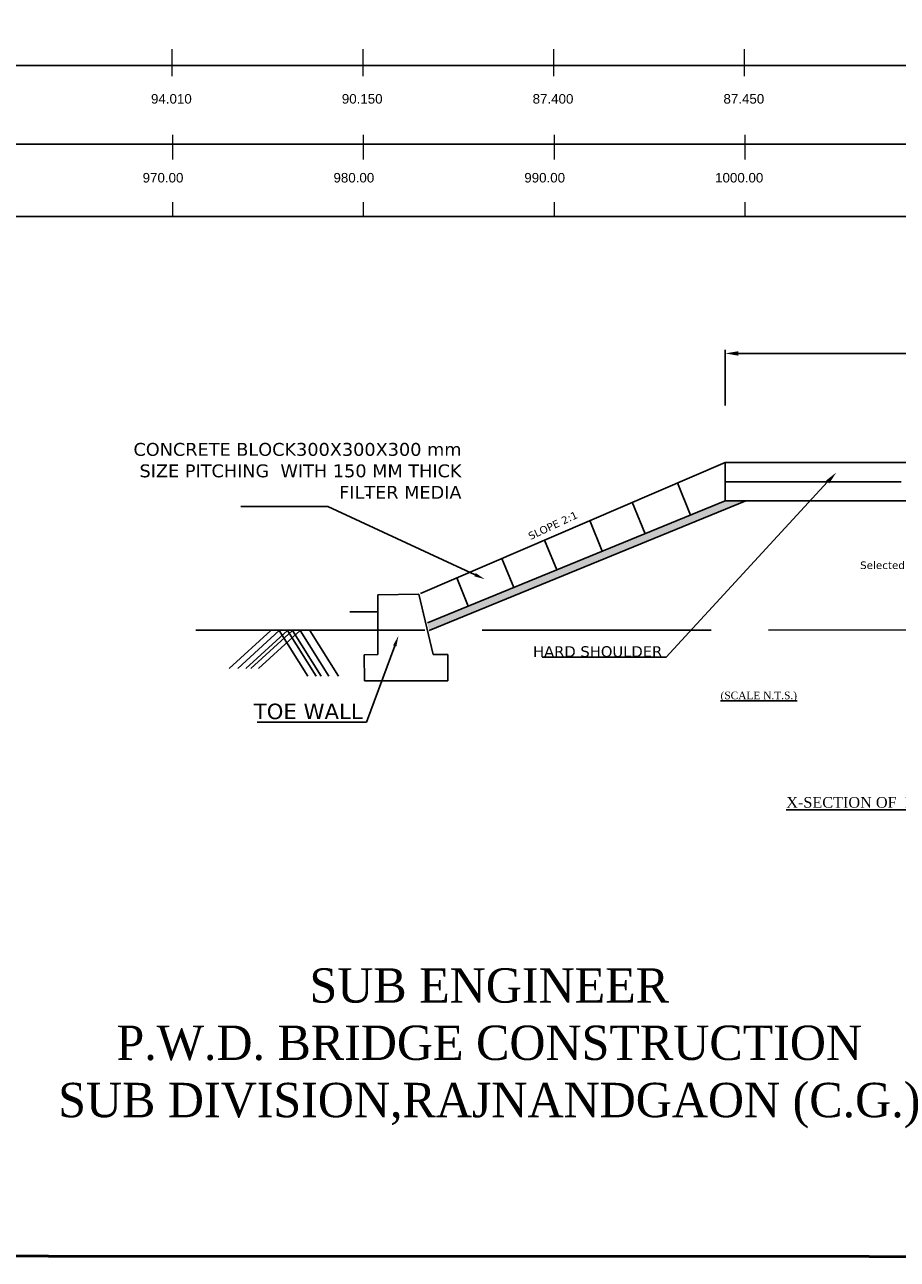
# Model space of a CAD drawing. Header units: inches. Extents: x 4474 to 5118, y -3870 to -3599.
# Tile 3 of 7: x 4730 to 4776, y -3870 to -3806. Entities that reach past the tile are written whole.
import ezdxf
from ezdxf import colors
from ezdxf.entities.mleader import LeaderData, LeaderLine
from ezdxf.math import Vec2, Vec3

# ---------------------------------------------------------------- set-up
doc = ezdxf.new("R2010")
doc.units = ezdxf.units.IN
doc.header["$MEASUREMENT"] = 0
doc.linetypes.add('ACAD_ISO02W100', pattern=[15, 12, -3])
doc.styles.get("Standard").update_dxf_attribs({"font": 'verdana.ttf'})
doc.styles.add('WMF-Arial0', font='arial.ttf')
doc.dimstyles.get("Standard").update_dxf_attribs({"dimtxt": 1, "dimasz": 0.7, "dimexe": 0.18, "dimexo": 0.0625, "dimgap": 0.09, "dimtad": 0, "dimtih": 1, "dimtoh": 1, "dimdec": 3, "dimzin": 0, "dimdsep": 46, "dimtxsty": 'Standard', "dimcen": 0.09, "dimadec": 0, "dimazin": 0, "dimtfac": 1, "dimtdec": 3, "dimtofl": 0, "dimtmove": 0, "dimatfit": 3, "dimfxl": 0, "dimtolj": 1, "dimtzin": 0, "dimarcsym": 0})

# ---------------------------------------------------------------- blocks, each defined once
blk = doc.blocks.new('*D3')
at = {"color": 0, "lineweight": -2, "transparency": 16777216}
for p, q in [((4766.97, -3825.698), (4766.97, -3822.782)), ((4767.67, -3822.962), (4781.899, -3822.962)), ((4801.145, -3822.962), (4786.915, -3822.962)), ((4801.845, -3825.698), (4801.845, -3822.782))]:
    blk.add_line(p, q, dxfattribs=at)
at = {"color": 0, "lineweight": 25, "transparency": 16777216}
for points in [[(4767.67, -3822.845), (4767.67, -3823.079), (4766.97, -3822.962)], [(4801.145, -3822.845), (4801.145, -3823.079), (4801.845, -3822.962)]]:
    blk.add_solid(points, dxfattribs=at)
at = {"layer": 'Defpoints', "color": 0, "lineweight": 25, "transparency": 16777216}
for p in [(4801.845, -3822.962), (4766.97, -3825.76), (4801.845, -3825.76)]:
    blk.add_point(p, dxfattribs=at)
at = {"color": 0, "transparency": 16777216, "insert": (4784.407, -3822.962), "char_height": 1, "attachment_point": 5}
blk.add_mtext('\\A1;12.00M', dxfattribs=at)

msp = doc.modelspace()

# ---------------------------------------------------------------- hatches: boundary and pattern name
h = msp.add_hatch()
h.set_pattern_fill('HONEY', color=256, scale=0.9, style=0)
h.set_pattern_definition([(0, (4768.05552, -3830.69284), (0.16875, 0.09742786), [0.1125, -0.225]), (120, (4768.05552, -3830.69284), (-0.16875, 0.09742786), [0.1125, -0.225]), (60, (4768.05552, -3830.69284), (4e-10, 0.1948557), [-0.225, 0.1125])])
h.paths.add_polyline_path([(4768.0555, -3830.6928), (4766.9699, -3830.6928), (4751.3695, -3837.0706), (4751.4651, -3837.4753)])

# ---------------------------------------------------------------- linework, layer by layer
at = {"color": 2, "lineweight": 5}
for p, q in [((4737.9776, -3807.0223), (4737.9776, -3808.4334)), ((4747.9776, -3807.0223), (4747.9776, -3808.4334)), ((4757.9776, -3807.0223), (4757.9776, -3808.4334)), ((4767.9776, -3807.0223), (4767.9776, -3808.4334)), ((4738.005, -3811.5106), (4738.005, -3812.8017)), ((4748.005, -3811.5106), (4748.005, -3812.8017)), ((4758.005, -3811.5106), (4758.005, -3812.8017)), ((4768.005, -3811.5106), (4768.005, -3812.8017)), ((4738.005, -3815.032), (4738.005, -3815.7831)), ((4748.005, -3815.032), (4748.005, -3815.7831)), ((4758.005, -3815.032), (4758.005, -3815.7831)), ((4768.005, -3815.032), (4768.005, -3815.7831))]:
    msp.add_line(p, q, dxfattribs=at)
for p, q in [((4483.5056, -3807.876), (5110.4783, -3807.876)), ((4483.5056, -3812.0004), (5110.5056, -3812.0004)), ((4483.5056, -3815.7837), (5110.5056, -3815.7819)), ((4766.9699, -3828.6678), (4751.0069, -3835.536)), ((4766.9699, -3828.6678), (4801.8449, -3828.6678)), ((4764.4734, -3829.7419), (4765.164, -3831.4311)), ((4776.1949, -3829.6918), (4766.9699, -3829.6918)), ((4766.9699, -3830.6928), (4751.3695, -3837.0706)), ((4768.0555, -3830.6928), (4751.4651, -3837.4753)), ((4762.105, -3830.761), (4762.7777, -3832.4067)), ((4766.9699, -3830.6928), (4801.8449, -3830.6928)), ((4759.8754, -3831.7203), (4760.5314, -3833.325)), ((4757.5069, -3832.7393), (4758.1452, -3834.3006)), ((4755.2773, -3833.6986), (4755.8989, -3835.2189)), ((4752.9089, -3834.7176), (4753.5126, -3836.1944))]:
    msp.add_line(p, q)
at = {"linetype": 'ACAD_ISO02W100'}
for p, q in [((4766.9699, -3828.6678), (4766.9699, -3830.6928)), ((4748.775, -3835.6105), (4750.9289, -3835.5695)), ((4751.6784, -3838.7413), (4750.9289, -3835.5695)), ((4748.77, -3835.6106), (4748.77, -3838.7413)), ((4747.2973, -3836.4956), (4748.77, -3836.4948)), ((4751.0618, -3836.4956), (4751.0618, -3836.4956)), ((4739.2417, -3837.4669), (4805.0857, -3837.4352)), ((4743.1663, -3837.4763), (4740.9854, -3839.4752)), ((4743.6081, -3837.476), (4741.4273, -3839.4749)), ((4744.0405, -3837.476), (4741.8597, -3839.4749)), ((4744.3035, -3837.4757), (4742.1227, -3839.4746)), ((4744.7036, -3837.4757), (4742.5227, -3839.4746)), ((4743.6081, -3837.476), (4745.1115, -3839.8705)), ((4744.0404, -3837.4758), (4745.5437, -3839.8703)), ((4744.3035, -3837.4757), (4745.8069, -3839.8701)), ((4744.7034, -3837.4755), (4746.2067, -3839.8699)), ((4745.2001, -3837.4752), (4746.7034, -3839.8696)), ((4748.77, -3838.7413), (4748.055, -3838.7546)), ((4748.055, -3838.7546), (4748.0664, -3840.1133)), ((4752.4328, -3838.7413), (4751.6784, -3838.7413)), ((4752.4328, -3840.1133), (4752.4328, -3838.7413)), ((4748.0664, -3840.1133), (4752.4328, -3840.1133))]:
    msp.add_line(p, q, dxfattribs=at)
at = {"linetype": 'ByBlock', "lineweight": -2}
msp.add_line((4748.331, -3830.3959), (4748.169, -3830.3959), dxfattribs=at)
at = {"color": 1, "lineweight": 50}
msp.add_lwpolyline([(4473.5, -3742.1529), (5118.5, -3742.4151), (5118.5, -3870.421), (4473.5, -3870.1588)], close=True, dxfattribs=at)

# ---------------------------------------------------------------- texts
at = {"color": 2, "lineweight": 5, "style": 'WMF-Arial0'}
for s, p in [('94.010', (4736.8847, -3809.8739)), ('90.150', (4746.8847, -3809.8739)), ('87.400', (4756.8847, -3809.8739)), ('87.450', (4766.8847, -3809.8739)), ('970.00', (4736.4474, -3814.0067)), ('980.00', (4746.4474, -3814.0067)), ('990.00', (4756.4474, -3814.0067)), ('1000.00', (4766.4474, -3814.0067))]:
    msp.add_text(s, height=0.5, dxfattribs=at).set_placement(p)
msp.add_text('SLOPE 2:1', height=0.39481, rotation=25).set_placement((4756.7672, -3832.7422))
for s, insert, char_height, width, attachment_point in [('CONCRETE BLOCK300X300X300 mm SIZE PITCHING  WITH 150 MM THICK FILTER MEDIA', (4753.1563, -3827.6509), 0.675, 18.73441, 3), ('{\\fTimes New Roman|b0|i0|c0|p18;\\L(SCALE N.T.S.)}', (4766.7311, -3840.6832), 0.39481, 4.393336, 1), ('{\\fTimes New Roman|b0|i0|c0|p18;\\LX-SECTION OF  ROAD}', (4774.4829, -3846.2007), 0.5625, 14.791163, 2), ('{\\fTimes New Roman|b0|i0|c0|p18;SUB ENGINEER\\P\\pt24.464;P.W.D. BRIDGE CONSTRUCTION \\PSUB DIVISION,RAJNANDGAON (C.G.)}', (4755.4631, -3855.1742), 1.8, 63.00814, 2)]:
    msp.add_mtext(s, dxfattribs=dict(insert=insert, char_height=char_height, width=width, attachment_point=attachment_point))
at = {"color": 2, "lineweight": 20, "insert": (4774.0456, -3833.8618), "char_height": 0.39481, "width": 5.54968, "attachment_point": 1}
msp.add_mtext('{\\C256;Selected Soil }', dxfattribs=at)

# ---------------------------------------------------------------- dimensions: what is measured, and where the dimension line sits
dim = msp.add_linear_dim(base=(4801.8449, -3822.9621), p1=(4766.9699, -3825.7604), p2=(4801.8449, -3825.7604), text='12.00M', dimstyle='Standard')
dim.commit()
dim.dimension.update_dxf_attribs({"geometry": '*D3', "text_midpoint": (4784.4074, -3822.9621)})

# ---------------------------------------------------------------- leaders
ml = msp.add_multileader_mtext('Standard')
ml.set_content('HARD SHOULDER', color=256)
ml.set_leader_properties()
ml.build(insert=Vec2(0, 0))
ml.multileader.update_dxf_attribs({"text_right_attachment_type": 6, "dogleg_length": 0.36, "arrow_head_size": 0.675})
ctx = ml.context
ctx.base_point, ctx.char_height, ctx.arrow_head_size, ctx.landing_gap_size, ctx.plane_origin = Vec3(4756.8535, -3838.4869), 0.5625, 0.675, 0.0405, Vec3(4770.4964, -3829.1963)
ctx.right_attachment, ctx.text_align_type = 6, 2
notes = []
notes.append((ctx, [(0, (1, 1, 0), (4763.8798, -3838.8748), (-1, 0), 0.162, [(0, [(4772.8029, -3829.1963)], 0, [])])]))
ctx.mtext.insert, ctx.mtext.alignment, ctx.mtext.flow_direction = Vec3(4763.6773, -3838.3006), 3, 5
ml = msp.add_multileader_mtext('Standard')
ml.set_content('', color=256)
ml.set_leader_properties()
ml.build(insert=Vec2(0, 0))
ml.multileader.update_dxf_attribs({"text_right_attachment_type": 6, "dogleg_length": 0.36, "arrow_head_size": 0.5625})
ctx = ml.context
ctx.base_point, ctx.char_height, ctx.arrow_head_size, ctx.landing_gap_size, ctx.plane_origin = Vec3(4741.5472, -3830.9333), 0.081, 0.5625, 0.0405, Vec3(4754.3774, -3834.791)
ctx.right_attachment, ctx.text_align_type = 6, 2
notes.append((ctx, [(0, (1, 1, 0), (4746.149, -3830.9738), (-1, 0), 4.5208, [(0, [(4754.3774, -3834.791)], 0, [])])]))
ctx.mtext.insert, ctx.mtext.alignment, ctx.mtext.flow_direction = Vec3(4741.5877, -3830.8928), 3, 5
ml = msp.add_multileader_mtext('Standard')
ml.set_content(' TOE WALL', color=256)
ml.set_leader_properties()
ml.build(insert=Vec2(0, 0))
ml.multileader.update_dxf_attribs({"text_right_attachment_type": 6, "dogleg_length": 0.36, "arrow_head_size": 0.5625})
ctx = ml.context
ctx.base_point, ctx.char_height, ctx.arrow_head_size, ctx.landing_gap_size, ctx.plane_origin = Vec3(4732.2547, -3841.7241), 0.81, 0.5625, 0.0405, Vec3(4749.8518, -3837.758)
ctx.right_attachment, ctx.text_align_type = 6, 2
notes.append((ctx, [(0, (1, 1, 0), (4748.1786, -3842.2826), (-1, 0), 0.162, [(0, [(4749.8518, -3837.758)], 0, [])])]))
ctx.mtext.insert, ctx.mtext.width, ctx.mtext.alignment, ctx.mtext.flow_direction = Vec3(4747.9761, -3841.3106), 15.680893, 3, 5
for ctx, leaders in notes:
    for number, flags, end, landing, length, lines in leaders:
        leader = LeaderData()
        leader.index, (leader.has_last_leader_line, leader.has_dogleg_vector, leader.attachment_direction) = number, flags
        leader.last_leader_point, leader.dogleg_vector, leader.dogleg_length = Vec3(end), Vec3(landing), length
        for number, points, colour, breaks in lines:
            line = LeaderLine()
            line.index, line.vertices, line.color, line.breaks = number, Vec3.list(points), colors.encode_raw_color(colour), breaks
            leader.lines.append(line)
        ctx.leaders.append(leader)

doc.saveas('drawing.dxf')
